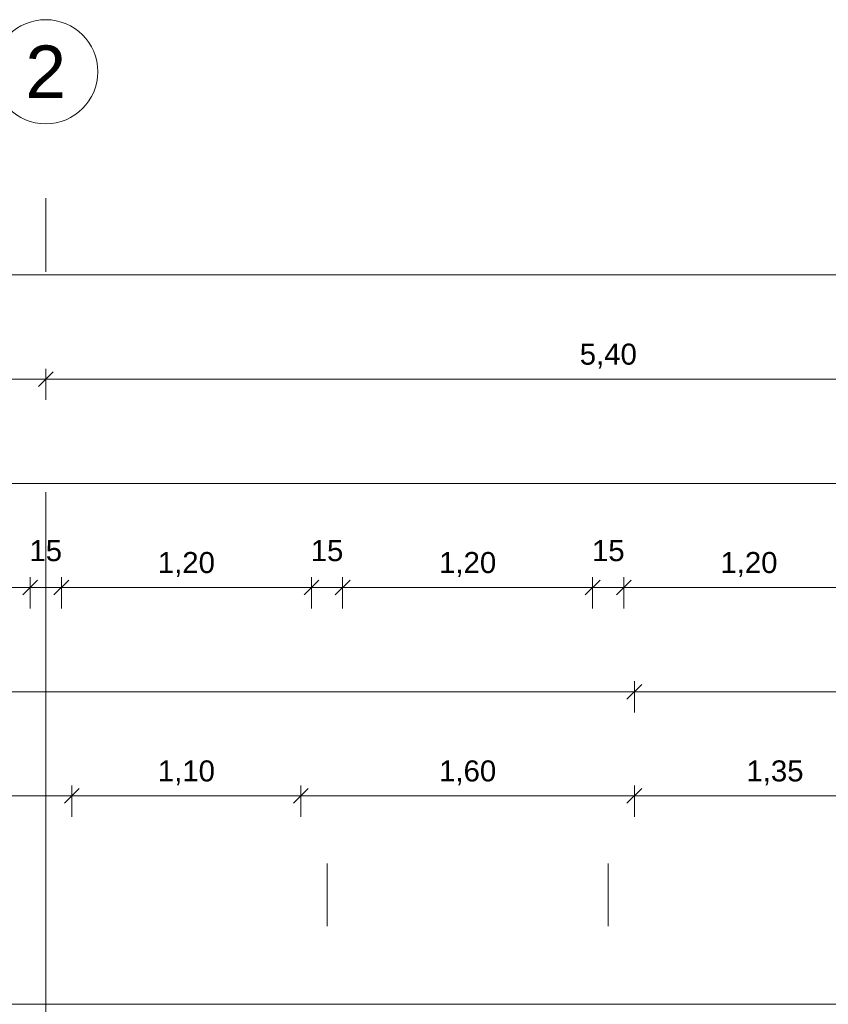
# Model space of a CAD drawing. Header units: metres. Extents: x -49 to 152, y -127 to 99.
# Tile 146 of 177: x -5.52 to -1.64, y 0.67 to 5.4. Entities that reach past the tile are written whole.
import ezdxf

# ---------------------------------------------------------------- set-up
doc = ezdxf.new("R2010")
doc.units = ezdxf.units.M
doc.header["$PDMODE"] = 1
doc.header["$PDSIZE"] = -2
doc.linetypes.add('Achsen 01', pattern=[5.291531, 3.175, -1.058062, 0.352704, -0.705764])
doc.linetypes.add('Raster 01', pattern=[2, 1, -1])
doc.layers.get('0').update_dxf_attribs({"lineweight": 25})
for name, color, linetype, lineweight, true_color in [('014_Fassadenarbeiten-000 Aufsicht Betonfertigteile', 7, 'Continuous', 9, 0xc0c0c0), ('AV1-Achsen', 1, 'Achsen 01', 18, 0xff0000), ('AV1-Raster', 7, 'Raster 01', 9, 0xa6a6a6)]:
    doc.layers.add(name, color=color, linetype=linetype, lineweight=lineweight, true_color=true_color)
for name, color, linetype, lineweight in [('_1.35m (3D)', 7, 'Continuous', 9), ('_GRU (2D)', 7, 'Continuous', 9), ('_OG 3 (2D)', 7, 'Continuous', 9), ('Bemaßung-Bemaßung', 7, 'Continuous', 9)]:
    doc.layers.add(name, color=color, linetype=linetype, lineweight=lineweight)
doc.layers.get('0').freeze()
doc.styles.add('Arial', font='arial.ttf')
doc.dimstyles.new('COE 50', dxfattribs={"dimtxt": 100.872396, "dimasz": 0.001414, "dimexe": 0.001, "dimexo": 0.01, "dimgap": 0.001, "dimtad": 1, "dimdec": 3, "dimtxsty": 'Arial', "dimblk": 'VW_SLASH-3', "dimblk1": 'VW_SLASH-3', "dimblk2": 'VW_SLASH-3', "dimcen": 0, "dimadec": 3, "dimazin": 0, "dimtfac": 0.8, "dimtdec": 3, "dimtix": 1, "dimtmove": 0, "dimatfit": 0, "dimldrblk": 'VW_SLASH-2', "dimfxl": 0.002, "dimfxlon": 1, "dimfrac": 2, "dimtolj": 1, "dimarcsym": 0})

# ---------------------------------------------------------------- blocks, each defined once
blk = doc.blocks.new('Group-4')
at = {"layer": 'AV1-Raster'}
for p, q in [((-5.4, -22.95), (-5.4, 1.35)), ((-4.05, -22.95), (-4.05, 1.35)), ((-2.7, -22.95), (-2.7, 1.35))]:
    blk.add_line(p, q, dxfattribs=at)
blk = doc.blocks.new('1.35m (3D)')
at = {"layer": 'AV1-Raster', "color": 7}
blk.add_blockref('Group-4', (0, 0), dxfattribs=at)
blk = doc.blocks.new('VW_SLASH-3')
at = {"color": 0, "linetype": 'ByBlock', "lineweight": -2, "transparency": 16777216}
blk.add_line((0, 0), (-1, 0), dxfattribs=at)
at = {"color": 0, "linetype": 'Continuous', "lineweight": 15, "transparency": 16777216, "flags": 128}
blk.add_lwpolyline([(0.5, 0.5), (-0.5, -0.5)], dxfattribs=at)
blk = doc.blocks.new('*D601')
at = {"layer": 'Bemaßung-Bemaßung', "color": 0, "lineweight": -2}
for p, q in [((-39.825, 3.075), (-39.825, 3.225)), ((0.675, 3.075), (0.675, 3.225)), ((-39.7543, 3.175), (0.6043, 3.175))]:
    blk.add_line(p, q, dxfattribs=at)
at = {"layer": 'Defpoints', "color": 0}
for p in [(0.675, 3.175), (-39.825, 0), (0.675, 0)]:
    blk.add_point(p, dxfattribs=at)
at = {"layer": 'Bemaßung-Bemaßung', "color": 0, "lineweight": -2, "xscale": 0.070693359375, "yscale": 0.070693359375, "zscale": 0.070693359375, "rotation": 180}
blk.add_blockref('VW_SLASH-3', (-39.825, 3.175), dxfattribs=at)
at = {"layer": 'Bemaßung-Bemaßung', "color": 0, "lineweight": -2, "xscale": 0.070693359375, "yscale": 0.070693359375, "zscale": 0.070693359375}
blk.add_blockref('VW_SLASH-3', (0.675, 3.175), dxfattribs=at)
at = {"layer": 'Bemaßung-Bemaßung', "color": 0, "insert": (-19.575, 3.2856), "char_height": 0.10087, "attachment_point": 5, "style": 'Arial'}
blk.add_mtext('\\A1;40,50', dxfattribs=at)
blk = doc.blocks.new('VW_SLASH-2')
at = {"color": 0, "linetype": 'ByBlock', "lineweight": -2, "transparency": 16777216}
blk.add_line((0, 0), (-1, 0), dxfattribs=at)
at = {"color": 0, "linetype": 'Continuous', "lineweight": 15, "transparency": 16777216, "flags": 128}
blk.add_lwpolyline([(0.5, 0.5), (-0.5, -0.5)], dxfattribs=at)
blk = doc.blocks.new('*D607')
at = {"layer": 'Bemaßung-Bemaßung', "color": 0, "lineweight": -2}
for p, q in [((-10.8, 3.575), (-10.8, 3.725)), ((-5.4, 3.575), (-5.4, 3.725)), ((-5.4707, 3.675), (-10.7293, 3.675))]:
    blk.add_line(p, q, dxfattribs=at)
at = {"layer": 'Defpoints', "color": 0}
for p in [(-10.8, 3.675), (-10.8, 0), (-5.4, 0)]:
    blk.add_point(p, dxfattribs=at)
at = {"layer": 'Bemaßung-Bemaßung', "color": 0, "lineweight": -2, "xscale": 0.070693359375, "yscale": 0.070693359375, "zscale": 0.070693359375}
for p, rotation in [((-10.8, 3.675), 180), ((-5.4, 3.675), 360)]:
    blk.add_blockref('VW_SLASH-3', p, dxfattribs=dict(at, rotation=rotation))
at = {"layer": 'Bemaßung-Bemaßung', "color": 0, "insert": (-8.1, 3.7856), "char_height": 0.10087, "attachment_point": 5, "style": 'Arial'}
blk.add_mtext('\\A1;5,40', dxfattribs=at)
blk = doc.blocks.new('*D608')
at = {"layer": 'Bemaßung-Bemaßung', "color": 0, "lineweight": -2}
for p, q in [((-5.4, 3.575), (-5.4, 3.725)), ((0, 3.575), (0, 3.725)), ((-0.0707, 3.675), (-5.3293, 3.675))]:
    blk.add_line(p, q, dxfattribs=at)
at = {"layer": 'Defpoints', "color": 0}
for p in [(-5.4, 3.675), (-5.4, 0), (0, 0)]:
    blk.add_point(p, dxfattribs=at)
at = {"layer": 'Bemaßung-Bemaßung', "color": 0, "lineweight": -2, "xscale": 0.070693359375, "yscale": 0.070693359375, "zscale": 0.070693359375}
for p, rotation in [((-5.4, 3.675), 180), ((0, 3.675), 360)]:
    blk.add_blockref('VW_SLASH-3', p, dxfattribs=dict(at, rotation=rotation))
at = {"layer": 'Bemaßung-Bemaßung', "color": 0, "insert": (-2.7, 3.7856), "char_height": 0.10087, "attachment_point": 5, "style": 'Arial'}
blk.add_mtext('\\A1;5,40', dxfattribs=at)
blk = doc.blocks.new('*D609')
at = {"layer": 'Bemaßung-Bemaßung', "color": 0, "lineweight": -2}
for p, q in [((-39.15, 4.075), (-39.15, 4.225)), ((0, 4.075), (0, 4.225)), ((-39.0793, 4.175), (-0.0707, 4.175))]:
    blk.add_line(p, q, dxfattribs=at)
at = {"layer": 'Defpoints', "color": 0}
for p in [(0, 4.175), (-39.15, 0), (0, 0)]:
    blk.add_point(p, dxfattribs=at)
at = {"layer": 'Bemaßung-Bemaßung', "color": 0, "lineweight": -2, "xscale": 0.070693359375, "yscale": 0.070693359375, "zscale": 0.070693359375, "rotation": 180}
blk.add_blockref('VW_SLASH-3', (-39.15, 4.175), dxfattribs=at)
at = {"layer": 'Bemaßung-Bemaßung', "color": 0, "lineweight": -2, "xscale": 0.070693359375, "yscale": 0.070693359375, "zscale": 0.070693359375}
blk.add_blockref('VW_SLASH-3', (0, 4.175), dxfattribs=at)
at = {"layer": 'Bemaßung-Bemaßung', "color": 0, "insert": (-19.575, 4.3159), "char_height": 0.15131, "attachment_point": 5, "style": 'Arial'}
blk.add_mtext('\\A1;39,15', dxfattribs=at)
blk = doc.blocks.new('*D615')
at = {"layer": 'Bemaßung-Bemaßung', "color": 0, "linetype": 'Continuous', "lineweight": -2}
for p, q in [((-2.625, 2.575), (-2.625, 2.725)), ((-1.425, 2.575), (-1.425, 2.725)), ((-2.5543, 2.675), (-1.4957, 2.675))]:
    blk.add_line(p, q, dxfattribs=at)
at = {"layer": 'Defpoints', "color": 0}
for p in [(-1.425, 2.675), (-2.625, 0.675), (-1.425, 0.675)]:
    blk.add_point(p, dxfattribs=at)
at = {"layer": 'Bemaßung-Bemaßung', "color": 0, "lineweight": -2, "xscale": 0.070693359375, "yscale": 0.070693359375, "zscale": 0.070693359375, "rotation": 180}
blk.add_blockref('VW_SLASH-3', (-2.625, 2.675), dxfattribs=at)
at = {"layer": 'Bemaßung-Bemaßung', "color": 0, "lineweight": -2, "xscale": 0.070693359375, "yscale": 0.070693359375, "zscale": 0.070693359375}
blk.add_blockref('VW_SLASH-3', (-1.425, 2.675), dxfattribs=at)
at = {"layer": 'Bemaßung-Bemaßung', "color": 0, "insert": (-2.025, 2.7856), "char_height": 0.10087, "attachment_point": 5, "style": 'Arial'}
blk.add_mtext('\\A1;1,20', dxfattribs=at)
blk = doc.blocks.new('*D616')
at = {"layer": 'Bemaßung-Bemaßung', "color": 0, "linetype": 'Continuous', "lineweight": -2}
for p, q in [((-2.775, 2.575), (-2.775, 2.725)), ((-2.625, 2.575), (-2.625, 2.725)), ((-2.8457, 2.675), (-2.9164, 2.675)), ((-2.775, 2.675), (-2.625, 2.675)), ((-2.5543, 2.675), (-2.4836, 2.675))]:
    blk.add_line(p, q, dxfattribs=at)
at = {"layer": 'Defpoints', "color": 0}
for p in [(-2.625, 2.675), (-2.775, 0.675), (-2.625, 0.675)]:
    blk.add_point(p, dxfattribs=at)
at = {"layer": 'Bemaßung-Bemaßung', "color": 0, "lineweight": -2, "xscale": 0.070693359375, "yscale": 0.070693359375, "zscale": 0.070693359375}
blk.add_blockref('VW_SLASH-3', (-2.775, 2.675), dxfattribs=at)
at = {"layer": 'Bemaßung-Bemaßung', "color": 0, "lineweight": -2, "xscale": 0.070693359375, "yscale": 0.070693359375, "zscale": 0.070693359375, "rotation": 180}
blk.add_blockref('VW_SLASH-3', (-2.625, 2.675), dxfattribs=at)
at = {"layer": 'Bemaßung-Bemaßung', "color": 0, "insert": (-2.7, 2.8515), "char_height": 0.10087, "attachment_point": 5, "style": 'Arial'}
blk.add_mtext('\\A1;15', dxfattribs=at)
blk = doc.blocks.new('*D617')
at = {"layer": 'Bemaßung-Bemaßung', "color": 0, "linetype": 'Continuous', "lineweight": -2}
for p, q in [((-3.975, 2.575), (-3.975, 2.725)), ((-2.775, 2.575), (-2.775, 2.725)), ((-3.9043, 2.675), (-2.8457, 2.675))]:
    blk.add_line(p, q, dxfattribs=at)
at = {"layer": 'Defpoints', "color": 0}
for p in [(-2.775, 2.675), (-3.975, 0.675), (-2.775, 0.675)]:
    blk.add_point(p, dxfattribs=at)
at = {"layer": 'Bemaßung-Bemaßung', "color": 0, "lineweight": -2, "xscale": 0.070693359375, "yscale": 0.070693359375, "zscale": 0.070693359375, "rotation": 180}
blk.add_blockref('VW_SLASH-3', (-3.975, 2.675), dxfattribs=at)
at = {"layer": 'Bemaßung-Bemaßung', "color": 0, "lineweight": -2, "xscale": 0.070693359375, "yscale": 0.070693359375, "zscale": 0.070693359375}
blk.add_blockref('VW_SLASH-3', (-2.775, 2.675), dxfattribs=at)
at = {"layer": 'Bemaßung-Bemaßung', "color": 0, "insert": (-3.375, 2.7856), "char_height": 0.10087, "attachment_point": 5, "style": 'Arial'}
blk.add_mtext('\\A1;1,20', dxfattribs=at)
blk = doc.blocks.new('*D618')
at = {"layer": 'Bemaßung-Bemaßung', "color": 0, "linetype": 'Continuous', "lineweight": -2}
for p, q in [((-4.125, 2.575), (-4.125, 2.725)), ((-3.975, 2.575), (-3.975, 2.725)), ((-4.1957, 2.675), (-4.2664, 2.675)), ((-4.125, 2.675), (-3.975, 2.675)), ((-3.9043, 2.675), (-3.8336, 2.675))]:
    blk.add_line(p, q, dxfattribs=at)
at = {"layer": 'Defpoints', "color": 0}
for p in [(-3.975, 2.675), (-4.125, 0.675), (-3.975, 0.675)]:
    blk.add_point(p, dxfattribs=at)
at = {"layer": 'Bemaßung-Bemaßung', "color": 0, "lineweight": -2, "xscale": 0.070693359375, "yscale": 0.070693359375, "zscale": 0.070693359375}
blk.add_blockref('VW_SLASH-3', (-4.125, 2.675), dxfattribs=at)
at = {"layer": 'Bemaßung-Bemaßung', "color": 0, "lineweight": -2, "xscale": 0.070693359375, "yscale": 0.070693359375, "zscale": 0.070693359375, "rotation": 180}
blk.add_blockref('VW_SLASH-3', (-3.975, 2.675), dxfattribs=at)
at = {"layer": 'Bemaßung-Bemaßung', "color": 0, "insert": (-4.05, 2.8515), "char_height": 0.10087, "attachment_point": 5, "style": 'Arial'}
blk.add_mtext('\\A1;15', dxfattribs=at)
blk = doc.blocks.new('*D619')
at = {"layer": 'Bemaßung-Bemaßung', "color": 0, "linetype": 'Continuous', "lineweight": -2}
for p, q in [((-5.325, 2.575), (-5.325, 2.725)), ((-4.125, 2.575), (-4.125, 2.725)), ((-5.2543, 2.675), (-4.1957, 2.675))]:
    blk.add_line(p, q, dxfattribs=at)
at = {"layer": 'Defpoints', "color": 0}
for p in [(-4.125, 2.675), (-5.325, 0.675), (-4.125, 0.675)]:
    blk.add_point(p, dxfattribs=at)
at = {"layer": 'Bemaßung-Bemaßung', "color": 0, "lineweight": -2, "xscale": 0.070693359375, "yscale": 0.070693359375, "zscale": 0.070693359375, "rotation": 180}
blk.add_blockref('VW_SLASH-3', (-5.325, 2.675), dxfattribs=at)
at = {"layer": 'Bemaßung-Bemaßung', "color": 0, "lineweight": -2, "xscale": 0.070693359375, "yscale": 0.070693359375, "zscale": 0.070693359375}
blk.add_blockref('VW_SLASH-3', (-4.125, 2.675), dxfattribs=at)
at = {"layer": 'Bemaßung-Bemaßung', "color": 0, "insert": (-4.725, 2.7856), "char_height": 0.10087, "attachment_point": 5, "style": 'Arial'}
blk.add_mtext('\\A1;1,20', dxfattribs=at)
blk = doc.blocks.new('*D620')
at = {"layer": 'Bemaßung-Bemaßung', "color": 0, "linetype": 'Continuous', "lineweight": -2}
for p, q in [((-5.475, 2.575), (-5.475, 2.725)), ((-5.325, 2.575), (-5.325, 2.725)), ((-5.5457, 2.675), (-5.6164, 2.675)), ((-5.475, 2.675), (-5.325, 2.675)), ((-5.2543, 2.675), (-5.1836, 2.675))]:
    blk.add_line(p, q, dxfattribs=at)
at = {"layer": 'Defpoints', "color": 0}
for p in [(-5.325, 2.675), (-5.475, 0.675), (-5.325, 0.675)]:
    blk.add_point(p, dxfattribs=at)
at = {"layer": 'Bemaßung-Bemaßung', "color": 0, "lineweight": -2, "xscale": 0.070693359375, "yscale": 0.070693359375, "zscale": 0.070693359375}
blk.add_blockref('VW_SLASH-3', (-5.475, 2.675), dxfattribs=at)
at = {"layer": 'Bemaßung-Bemaßung', "color": 0, "lineweight": -2, "xscale": 0.070693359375, "yscale": 0.070693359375, "zscale": 0.070693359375, "rotation": 180}
blk.add_blockref('VW_SLASH-3', (-5.325, 2.675), dxfattribs=at)
at = {"layer": 'Bemaßung-Bemaßung', "color": 0, "insert": (-5.4, 2.8515), "char_height": 0.10087, "attachment_point": 5, "style": 'Arial'}
blk.add_mtext('\\A1;15', dxfattribs=at)
blk = doc.blocks.new('*D621')
at = {"layer": 'Bemaßung-Bemaßung', "color": 0, "linetype": 'Continuous', "lineweight": -2}
for p, q in [((-6.675, 2.575), (-6.675, 2.725)), ((-5.475, 2.575), (-5.475, 2.725)), ((-6.6043, 2.675), (-5.5457, 2.675))]:
    blk.add_line(p, q, dxfattribs=at)
at = {"layer": 'Defpoints', "color": 0}
for p in [(-5.475, 2.675), (-6.675, 0.675), (-5.475, 0.675)]:
    blk.add_point(p, dxfattribs=at)
at = {"layer": 'Bemaßung-Bemaßung', "color": 0, "lineweight": -2, "xscale": 0.070693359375, "yscale": 0.070693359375, "zscale": 0.070693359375, "rotation": 180}
blk.add_blockref('VW_SLASH-3', (-6.675, 2.675), dxfattribs=at)
at = {"layer": 'Bemaßung-Bemaßung', "color": 0, "lineweight": -2, "xscale": 0.070693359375, "yscale": 0.070693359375, "zscale": 0.070693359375}
blk.add_blockref('VW_SLASH-3', (-5.475, 2.675), dxfattribs=at)
at = {"layer": 'Bemaßung-Bemaßung', "color": 0, "insert": (-6.075, 2.7856), "char_height": 0.10087, "attachment_point": 5, "style": 'Arial'}
blk.add_mtext('\\A1;1,20', dxfattribs=at)
blk = doc.blocks.new('*D678')
at = {"layer": 'Bemaßung-Bemaßung', "color": 0, "lineweight": -2}
for p, q in [((-10.675, 2.075), (-10.675, 2.225)), ((-2.575, 2.075), (-2.575, 2.225)), ((-2.6457, 2.175), (-10.6043, 2.175))]:
    blk.add_line(p, q, dxfattribs=at)
at = {"layer": 'Defpoints', "color": 0}
for p in [(-10.675, 2.175), (-10.675, -0.125), (-2.575, -0.125)]:
    blk.add_point(p, dxfattribs=at)
at = {"layer": 'Bemaßung-Bemaßung', "color": 0, "lineweight": -2, "xscale": 0.070693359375, "yscale": 0.070693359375, "zscale": 0.070693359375, "rotation": 180}
blk.add_blockref('VW_SLASH-3', (-10.675, 2.175), dxfattribs=at)
at = {"layer": 'Bemaßung-Bemaßung', "color": 0, "lineweight": -2, "xscale": 0.070693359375, "yscale": 0.070693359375, "zscale": 0.070693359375}
blk.add_blockref('VW_SLASH-3', (-2.575, 2.175), dxfattribs=at)
at = {"layer": 'Bemaßung-Bemaßung', "color": 0, "insert": (-6.625, 2.2856), "char_height": 0.10087, "attachment_point": 5, "style": 'Arial'}
blk.add_mtext('\\A1;8,10', dxfattribs=at)
blk = doc.blocks.new('*D679')
at = {"layer": 'Bemaßung-Bemaßung', "color": 0, "lineweight": -2}
for p, q in [((-2.575, 2.075), (-2.575, 2.225)), ((-0.125, 2.075), (-0.125, 2.225)), ((-0.1957, 2.175), (-2.5043, 2.175))]:
    blk.add_line(p, q, dxfattribs=at)
at = {"layer": 'Defpoints', "color": 0}
for p in [(-2.575, 2.175), (-2.575, -0.125), (-0.125, -0.125)]:
    blk.add_point(p, dxfattribs=at)
at = {"layer": 'Bemaßung-Bemaßung', "color": 0, "lineweight": -2, "xscale": 0.070693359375, "yscale": 0.070693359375, "zscale": 0.070693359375, "rotation": 180}
blk.add_blockref('VW_SLASH-3', (-2.575, 2.175), dxfattribs=at)
at = {"layer": 'Bemaßung-Bemaßung', "color": 0, "lineweight": -2, "xscale": 0.070693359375, "yscale": 0.070693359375, "zscale": 0.070693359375}
blk.add_blockref('VW_SLASH-3', (-0.125, 2.175), dxfattribs=at)
at = {"layer": 'Bemaßung-Bemaßung', "color": 0, "insert": (-1.35, 2.2856), "char_height": 0.10087, "attachment_point": 5, "style": 'Arial'}
blk.add_mtext('\\A1;2,45', dxfattribs=at)
blk = doc.blocks.new('*D782')
at = {"layer": 'Bemaßung-Bemaßung', "color": 0, "linetype": 'Continuous', "lineweight": -2}
for p, q in [((-6.625, 1.575), (-6.625, 1.725)), ((-5.275, 1.575), (-5.275, 1.725)), ((-5.3457, 1.675), (-6.5543, 1.675))]:
    blk.add_line(p, q, dxfattribs=at)
at = {"layer": 'Defpoints', "color": 0}
for p in [(-6.625, 1.675), (-5.275, -0.125), (-6.625, -3.375)]:
    blk.add_point(p, dxfattribs=at)
at = {"layer": 'Bemaßung-Bemaßung', "color": 0, "lineweight": -2, "xscale": 0.070693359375, "yscale": 0.070693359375, "zscale": 0.070693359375, "rotation": 180}
blk.add_blockref('VW_SLASH-3', (-6.625, 1.675), dxfattribs=at)
at = {"layer": 'Bemaßung-Bemaßung', "color": 0, "lineweight": -2, "xscale": 0.070693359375, "yscale": 0.070693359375, "zscale": 0.070693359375}
blk.add_blockref('VW_SLASH-3', (-5.275, 1.675), dxfattribs=at)
at = {"layer": 'Bemaßung-Bemaßung', "color": 0, "insert": (-5.95, 1.7856), "char_height": 0.10087, "attachment_point": 5, "style": 'Arial'}
blk.add_mtext('\\A1;1,35', dxfattribs=at)
blk = doc.blocks.new('*D783')
at = {"layer": 'Bemaßung-Bemaßung', "color": 0, "linetype": 'Continuous', "lineweight": -2}
for p, q in [((-5.275, 1.575), (-5.275, 1.725)), ((-4.175, 1.575), (-4.175, 1.725)), ((-4.2457, 1.675), (-5.2043, 1.675))]:
    blk.add_line(p, q, dxfattribs=at)
at = {"layer": 'Defpoints', "color": 0}
for p in [(-5.275, 1.675), (-5.275, -0.125), (-4.175, -3.375)]:
    blk.add_point(p, dxfattribs=at)
at = {"layer": 'Bemaßung-Bemaßung', "color": 0, "lineweight": -2, "xscale": 0.070693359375, "yscale": 0.070693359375, "zscale": 0.070693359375}
for p, rotation in [((-5.275, 1.675), 180), ((-4.175, 1.675), 360)]:
    blk.add_blockref('VW_SLASH-3', p, dxfattribs=dict(at, rotation=rotation))
at = {"layer": 'Bemaßung-Bemaßung', "color": 0, "insert": (-4.725, 1.7856), "char_height": 0.10087, "attachment_point": 5, "style": 'Arial'}
blk.add_mtext('\\A1;1,10', dxfattribs=at)
blk = doc.blocks.new('*D784')
at = {"layer": 'Bemaßung-Bemaßung', "color": 0, "linetype": 'Continuous', "lineweight": -2}
for p, q in [((-4.175, 1.575), (-4.175, 1.725)), ((-2.575, 1.575), (-2.575, 1.725)), ((-2.6457, 1.675), (-4.1043, 1.675))]:
    blk.add_line(p, q, dxfattribs=at)
at = {"layer": 'Defpoints', "color": 0}
for p in [(-4.175, 1.675), (-2.575, -0.125), (-4.175, -3.375)]:
    blk.add_point(p, dxfattribs=at)
at = {"layer": 'Bemaßung-Bemaßung', "color": 0, "lineweight": -2, "xscale": 0.070693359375, "yscale": 0.070693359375, "zscale": 0.070693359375, "rotation": 180}
blk.add_blockref('VW_SLASH-3', (-4.175, 1.675), dxfattribs=at)
at = {"layer": 'Bemaßung-Bemaßung', "color": 0, "lineweight": -2, "xscale": 0.070693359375, "yscale": 0.070693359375, "zscale": 0.070693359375}
blk.add_blockref('VW_SLASH-3', (-2.575, 1.675), dxfattribs=at)
at = {"layer": 'Bemaßung-Bemaßung', "color": 0, "insert": (-3.375, 1.7856), "char_height": 0.10087, "attachment_point": 5, "style": 'Arial'}
blk.add_mtext('\\A1;1,60', dxfattribs=at)
blk = doc.blocks.new('*D785')
at = {"layer": 'Bemaßung-Bemaßung', "color": 0, "linetype": 'Continuous', "lineweight": -2}
for p, q in [((-2.575, 1.575), (-2.575, 1.725)), ((-1.225, 1.575), (-1.225, 1.725)), ((-1.2957, 1.675), (-2.5043, 1.675))]:
    blk.add_line(p, q, dxfattribs=at)
at = {"layer": 'Defpoints', "color": 0}
for p in [(-2.575, 1.675), (-2.575, -0.125), (-1.225, -3.375)]:
    blk.add_point(p, dxfattribs=at)
at = {"layer": 'Bemaßung-Bemaßung', "color": 0, "lineweight": -2, "xscale": 0.070693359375, "yscale": 0.070693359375, "zscale": 0.070693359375, "rotation": 180}
blk.add_blockref('VW_SLASH-3', (-2.575, 1.675), dxfattribs=at)
at = {"layer": 'Bemaßung-Bemaßung', "color": 0, "lineweight": -2, "xscale": 0.070693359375, "yscale": 0.070693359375, "zscale": 0.070693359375}
blk.add_blockref('VW_SLASH-3', (-1.225, 1.675), dxfattribs=at)
at = {"layer": 'Bemaßung-Bemaßung', "color": 0, "insert": (-1.9, 1.7856), "char_height": 0.10087, "attachment_point": 5, "style": 'Arial'}
blk.add_mtext('\\A1;1,35', dxfattribs=at)
blk = doc.blocks.new('Group-872')
at = {"layer": 'AV1-Achsen'}
blk.add_line((-5.4, -26.5), (-5.4, 4.9), dxfattribs=at)
at = {"layer": 'AV1-Achsen', "linetype": 'Continuous'}
blk.add_circle((-5.4, 5.15), 0.25, dxfattribs=at)
at = {"layer": 'AV1-Achsen', "insert": (-5.4, 5.15), "char_height": 0.2522, "attachment_point": 5, "line_spacing_factor": 0.969122, "style": 'Arial'}
blk.add_mtext('2', dxfattribs=at)
blk = doc.blocks.new('GRU (2D)')
at = {"layer": 'AV1-Achsen', "color": 7}
blk.add_blockref('Group-872', (0, 0), dxfattribs=at)
blk = doc.blocks.new('OG 3 (2D)')
at = {"layer": '014_Fassadenarbeiten-000 Aufsicht Betonfertigteile', "flags": 128}
blk.add_lwpolyline([(-39.455, 0.305), (0.305, 0.305), (0.675, 0.675), (-39.825, 0.675)], close=True, dxfattribs=at)
at = {"layer": 'Bemaßung-Bemaßung', "color": 1}
dim = blk.add_linear_dim(base=(0, 4.175), p1=(-39.15, 0), p2=(0, 0), text='39,15', dimstyle='COE 50', override={"dimtxt": 0.151309, "dimasz": 0.070693, "dimexe": 0.05, "dimgap": 0.05, "dimpost": '<>', "dimtxsty": 'Arial', "dimtmove": 2, "dimfxl": 0.1}, dxfattribs=at)
dim.commit()
dim.dimension.update_dxf_attribs({"geometry": '*D609', "text_midpoint": (-19.575, 4.3159)})
for p1, p2, picture, middle in [((-5.4, 0), (-10.8, 0), '*D607', (-8.1, 3.7856)), ((0, 0), (-5.4, 0), '*D608', (-2.7, 3.7856))]:
    dim = blk.add_aligned_dim(p1=p1, p2=p2, distance=-3.675, text='5,40', dimstyle='COE 50', override={"dimtxt": 0.100872, "dimasz": 0.070693, "dimexe": 0.05, "dimgap": 0.05, "dimpost": '<>', "dimtxsty": 'Arial', "dimtmove": 2, "dimfxl": 0.1}, dxfattribs=at)
    dim.commit()
    dim.dimension.update_dxf_attribs({"geometry": picture, "text_midpoint": middle})
at = {"layer": 'Bemaßung-Bemaßung'}
for base, p1, p2, text, picture, middle in [((0.675, 3.175), (-39.825, 0), (0.675, 0), '40,50', '*D601', (-19.575, 3.2856)), ((-10.675, 2.175), (-2.575, -0.125), (-10.675, -0.125), '8,10', '*D678', (-6.625, 2.2856)), ((-2.575, 2.175), (-0.125, -0.125), (-2.575, -0.125), '2,45', '*D679', (-1.35, 2.2856))]:
    dim = blk.add_linear_dim(base=base, p1=p1, p2=p2, text=text, dimstyle='COE 50', override={"dimtxt": 0.100872, "dimasz": 0.070693, "dimexe": 0.05, "dimgap": 0.05, "dimpost": '<>', "dimtxsty": 'Arial', "dimtmove": 2, "dimfxl": 0.1}, dxfattribs=at)
    dim.commit()
    dim.dimension.update_dxf_attribs({"geometry": picture, "text_midpoint": middle})
at = {"layer": 'Bemaßung-Bemaßung', "linetype": 'Continuous'}
for base, p1, p2, text, override, picture, middle in [((-5.325, 2.675), (-5.475, 0.675), (-5.325, 0.675), '15', {"dimtxt": 0.100872, "dimasz": 0.070693, "dimexe": 0.05, "dimgap": 0.05, "dimpost": '<>', "dimtxsty": 'Arial', "dimtix": 0, "dimtmove": 2, "dimfxl": 0.1}, '*D620', (-5.4, 2.8515)), ((-3.975, 2.675), (-4.125, 0.675), (-3.975, 0.675), '15', {"dimtxt": 0.100872, "dimasz": 0.070693, "dimexe": 0.05, "dimgap": 0.05, "dimpost": '<>', "dimtxsty": 'Arial', "dimtix": 0, "dimtmove": 2, "dimfxl": 0.1}, '*D618', (-4.05, 2.8515)), ((-2.625, 2.675), (-2.775, 0.675), (-2.625, 0.675), '15', {"dimtxt": 0.100872, "dimasz": 0.070693, "dimexe": 0.05, "dimgap": 0.05, "dimpost": '<>', "dimtxsty": 'Arial', "dimtix": 0, "dimtmove": 2, "dimfxl": 0.1}, '*D616', (-2.7, 2.8515)), ((-5.475, 2.675), (-6.675, 0.675), (-5.475, 0.675), '1,20', {"dimtxt": 0.100872, "dimasz": 0.070693, "dimexe": 0.05, "dimgap": 0.05, "dimpost": '<>', "dimtxsty": 'Arial', "dimtmove": 2, "dimfxl": 0.1}, '*D621', (-6.075, 2.7856)), ((-4.125, 2.675), (-5.325, 0.675), (-4.125, 0.675), '1,20', {"dimtxt": 0.100872, "dimasz": 0.070693, "dimexe": 0.05, "dimgap": 0.05, "dimpost": '<>', "dimtxsty": 'Arial', "dimtmove": 2, "dimfxl": 0.1}, '*D619', (-4.725, 2.7856)), ((-2.775, 2.675), (-3.975, 0.675), (-2.775, 0.675), '1,20', {"dimtxt": 0.100872, "dimasz": 0.070693, "dimexe": 0.05, "dimgap": 0.05, "dimpost": '<>', "dimtxsty": 'Arial', "dimtmove": 2, "dimfxl": 0.1}, '*D617', (-3.375, 2.7856)), ((-1.425, 2.675), (-2.625, 0.675), (-1.425, 0.675), '1,20', {"dimtxt": 0.100872, "dimasz": 0.070693, "dimexe": 0.05, "dimgap": 0.05, "dimpost": '<>', "dimtxsty": 'Arial', "dimtmove": 2, "dimfxl": 0.1}, '*D615', (-2.025, 2.7856)), ((-6.625, 1.675), (-5.275, -0.125), (-6.625, -3.375), '1,35', {"dimtxt": 0.100872, "dimasz": 0.070693, "dimexe": 0.05, "dimgap": 0.05, "dimpost": '<>', "dimtxsty": 'Arial', "dimtmove": 2, "dimfxl": 0.1}, '*D782', (-5.95, 1.7856)), ((-5.275, 1.675), (-4.175, -3.375), (-5.275, -0.125), '1,10', {"dimtxt": 0.100872, "dimasz": 0.070693, "dimexe": 0.05, "dimgap": 0.05, "dimpost": '<>', "dimtxsty": 'Arial', "dimtmove": 2, "dimfxl": 0.1}, '*D783', (-4.725, 1.7856)), ((-4.175, 1.675), (-2.575, -0.125), (-4.175, -3.375), '1,60', {"dimtxt": 0.100872, "dimasz": 0.070693, "dimexe": 0.05, "dimgap": 0.05, "dimpost": '<>', "dimtxsty": 'Arial', "dimtmove": 2, "dimfxl": 0.1}, '*D784', (-3.375, 1.7856)), ((-2.575, 1.675), (-1.225, -3.375), (-2.575, -0.125), '1,35', {"dimtxt": 0.100872, "dimasz": 0.070693, "dimexe": 0.05, "dimgap": 0.05, "dimpost": '<>', "dimtxsty": 'Arial', "dimtmove": 2, "dimfxl": 0.1}, '*D785', (-1.9, 1.7856))]:
    dim = blk.add_linear_dim(base=base, p1=p1, p2=p2, text=text, dimstyle='COE 50', override=override, dxfattribs=at)
    dim.commit()
    dim.dimension.update_dxf_attribs({"geometry": picture, "text_midpoint": middle})

msp = doc.modelspace()

# ---------------------------------------------------------------- block references
at = {"layer": '_1.35m (3D)'}
msp.add_blockref('1.35m (3D)', (0, 0), dxfattribs=at)

# ---------------------------------------------------------------- next in the draw order: block references
at = {"layer": '_OG 3 (2D)'}
msp.add_blockref('OG 3 (2D)', (0, 0), dxfattribs=at)

# ---------------------------------------------------------------- next in the draw order: block references
at = {"layer": '_GRU (2D)'}
msp.add_blockref('GRU (2D)', (0, 0), dxfattribs=at)

doc.saveas('drawing.dxf')
